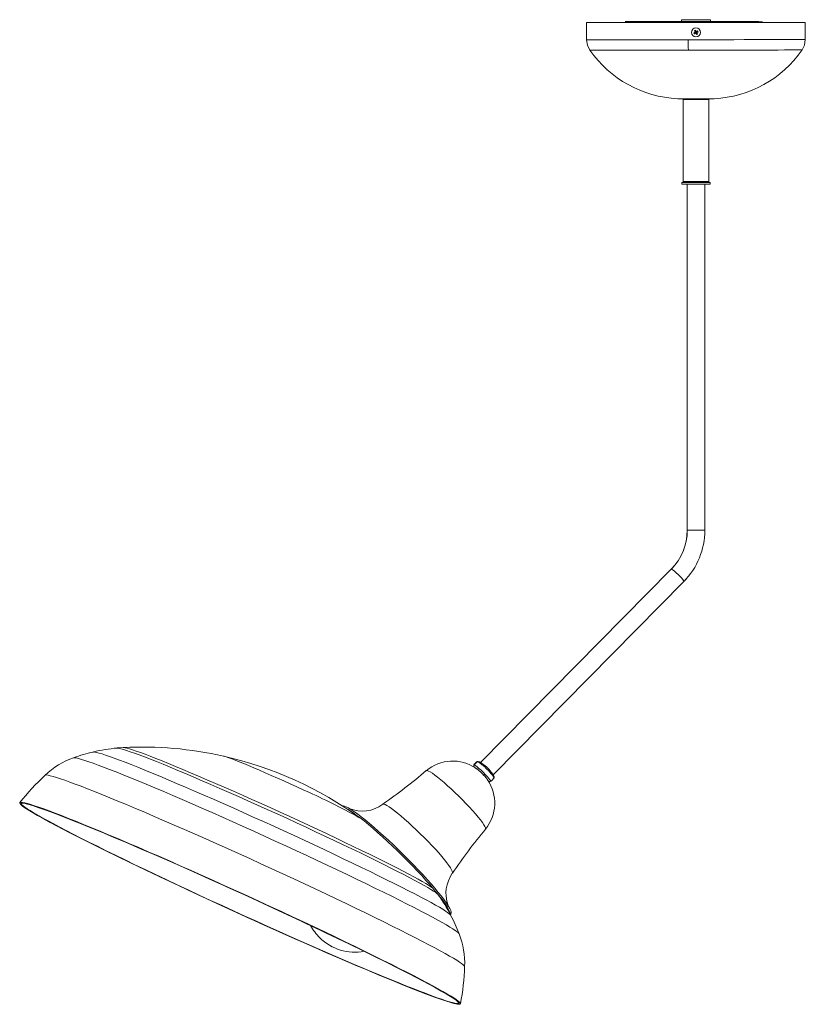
# Model space of a CAD drawing. Header units: millimetres. Extents: x -384 to 47, y -493 to 47.
import ezdxf

# ---------------------------------------------------------------- set-up
doc = ezdxf.new("R2010")
doc.units = ezdxf.units.MM

msp = doc.modelspace()

# ---------------------------------------------------------------- linework, layer by layer
at = {"color": 7, "linetype": 'Continuous', "lineweight": 15}
for p, q in [((-72.84, 45.88), (-72.84, 36.32)), ((-72.84, 45.88), (47.16, 45.88)), ((-51.7, 46.38), (21.71, 46.38)), ((-4.84, 47.34), (-20.84, 47.34)), ((-20.84, 45.88), (-20.84, 47.34)), ((-12.84, 45.88), (-12.84, 46.38)), ((-4.84, 47.34), (-4.84, 46.36)), ((47.16, 36.32), (47.16, 45.88)), ((-14.02, 40.01), (-13.06, 40.4)), ((-12.9, 40.12), (-13.72, 39.49)), ((-13.72, 39.49), (-12.96, 39.89)), ((-13.69, 41.22), (-13.16, 41.52)), ((-13.69, 41.22), (-13.28, 40.46)), ((-13.06, 40.4), (-13.69, 41.22)), ((-13.06, 40.4), (-13.28, 40.46)), ((-13.16, 41.52), (-12.77, 40.57)), ((-12.77, 40.57), (-13.06, 40.4)), ((-13.06, 40.4), (-12.9, 40.12)), ((-12.9, 40.12), (-12.96, 39.89)), ((-12.9, 40.12), (-12.61, 40.28)), ((-12.51, 39.16), (-12.9, 40.12)), ((-12.77, 40.57), (-11.95, 41.2)), ((-12.77, 40.57), (-12.71, 40.79)), ((-12.61, 40.28), (-12.77, 40.57)), ((-11.95, 41.2), (-12.71, 40.79)), ((-11.65, 40.67), (-12.61, 40.28)), ((-12.61, 40.28), (-11.98, 39.46)), ((-12.61, 40.28), (-12.39, 40.22)), ((-11.98, 39.46), (-12.51, 39.16)), ((-11.98, 39.46), (-12.39, 40.22)), ((-12.84, 36.36), (-17.11, 36.36)), ((-16.98, 30.66), (-12.86, 30.66)), ((-22.86, 3.94), (-2.86, 3.94)), ((-19.94, 3.44), (-19.94, -41.56)), ((-12.84, 3.44), (-12.84, 3.94)), ((-5.74, -41.56), (-5.74, 3.44)), ((-20.69, -42.06), (-20.69, -43.06)), ((-20.69, -42.06), (-4.99, -42.06)), ((-4.99, -43.06), (-20.69, -43.06)), ((-5.74, -41.56), (-19.94, -41.56)), ((-17.69, -41.86), (-17.69, -42.06)), ((-17.69, -43.06), (-17.69, -233.06)), ((-12.84, -41.56), (-12.84, -42.06)), ((-7.99, -42.06), (-7.99, -41.86)), ((-7.99, -233.06), (-7.99, -43.06)), ((-4.99, -43.06), (-4.99, -42.06)), ((-26.4, -254.4), (-131.19, -360.58)), ((-26.4, -254.4), (-26.34, -254.38)), ((-124.13, -367.24), (-19.5, -261.21)), ((-18.27, -259.85), (-19.57, -261.24)), ((-19.48, -261.14), (-19.5, -261.21)), ((-134.78, -361.95), (-134.76, -361.92)), ((-132.49, -359.94), (-132.73, -359.98)), ((-131.17, -360.6), (-131.11, -360.54)), ((-125.7, -371), (-125.58, -370.98)), ((-123.67, -369.04), (-123.69, -369.07)), ((-147.69, -443.99), (-147.33, -443.64))]:
    msp.add_line(p, q, dxfattribs=at)
at = {"color": 8, "linetype": 'Continuous', "lineweight": 15}
for p, q in [((-5.74, 3.44), (-19.94, 3.44)), ((-7.99, -233.06), (-17.69, -233.06)), ((-132.66, -360.01), (-132.81, -359.98))]:
    msp.add_line(p, q, dxfattribs=at)
at = {"color": 7, "linetype": 'Continuous', "lineweight": 15, "flags": 128}
for points in [[(23.68, 46.23), (23.08, 46.23), (21.89, 46.24)], [(-13.28, 40.46), (-13.83, 40.13), (-14.02, 40.01)], [(-13.72, 39.49), (-13.88, 39.74), (-14.02, 40.01)], [(-12.71, 40.79), (-13.05, 41.34), (-13.16, 41.52)], [(-12.96, 39.89), (-12.62, 39.34), (-12.51, 39.16)], [(-12.39, 40.22), (-11.84, 40.55), (-11.65, 40.67)], [(-11.95, 41.2), (-11.8, 40.94), (-11.65, 40.67)], [(-72.84, 36.33), (-72.38, 33.34), (-71.05, 30.62)], [(45.39, 30.7), (46.71, 33.41), (47.16, 36.4)], [(-19.47, 3.57), (-19.73, 3.53), (-19.94, 3.44)], [(-17.64, 3.76), (-18.25, 3.72), (-19.13, 3.63)], [(-5.74, 3.44), (-5.95, 3.53), (-6.12, 3.56)], [(-19.94, -41.56), (-19.71, -41.65), (-19.33, -41.7)], [(-6.49, -41.73), (-5.96, -41.65), (-5.74, -41.56)], [(-327.09, -352.37), (-330.26, -352.57), (-330.57, -352.61)], [(-134.77, -361.92), (-134.84, -362.64), (-134.59, -363.18)], [(-134.53, -361.9), (-133.57, -360.75), (-132.66, -360.01)], [(-132.81, -359.98), (-132.87, -360), (-132.87, -360)], [(-126.4, -364.47), (-127.88, -363.02), (-128.79, -362.21), (-129.78, -361.41), (-130.77, -360.69), (-131.68, -360.17), (-132.41, -359.93), (-132.49, -359.94)], [(-126.77, -365.03), (-126.56, -364.77), (-126.43, -364.55), (-126.4, -364.44), (-126.44, -364.38)], [(-123.68, -369.06), (-123.61, -368.34), (-124.14, -367.22), (-125.17, -365.84), (-126.4, -364.47)], [(-126.74, -370.82), (-126.04, -371.06), (-125.96, -371.04)], [(-125.58, -370.98), (-125.58, -370.99), (-125.63, -371)], [(-383.92, -382.52), (-384.02, -382.67), (-384.02, -382.78)], [(-383.79, -382.72), (-383.98, -382.92), (-383.49, -383.62), (-382.23, -384.67), (-380.22, -386.03), (-377.57, -387.68), (-374.29, -389.58), (-370.45, -391.73), (-367.31, -393.43), (-363.88, -395.26), (-360.33, -397.13), (-356.52, -399.1), (-350.26, -402.29), (-343.74, -405.57), (-337.06, -408.88), (-330.3, -412.2), (-323.53, -415.48), (-315.23, -419.48), (-307.14, -423.34), (-299.31, -427.04), (-291.8, -430.56)], [(-234.58, -445.32), (-242.16, -441.79), (-250.33, -438.01), (-259.08, -434), (-268.4, -429.75), (-278.26, -425.29), (-288.61, -420.67), (-299.33, -415.92), (-310.31, -411.11), (-317.74, -407.89), (-325.08, -404.74), (-332.28, -401.69), (-339.4, -398.71), (-346.21, -395.89), (-352.65, -393.28), (-358.71, -390.87), (-364.25, -388.73), (-369.19, -386.89), (-373.48, -385.37), (-377.03, -384.2), (-379.8, -383.4), (-381.77, -382.97), (-382.91, -382.93), (-383.09, -383.11)], [(-147.33, -443.64), (-147.17, -443.3), (-147.19, -442.66), (-147.47, -441.77), (-148, -440.65), (-148.79, -439.31), (-149.81, -437.74), (-151.07, -435.98), (-152.56, -434.03), (-154.25, -431.91), (-156.14, -429.64), (-158.21, -427.24), (-160.44, -424.72), (-162.81, -422.12), (-165.31, -419.45), (-167.91, -416.73), (-170.59, -413.99), (-173.33, -411.25), (-176.1, -408.53), (-178.87, -405.86), (-181.64, -403.27), (-184.37, -400.76), (-187.03, -398.37), (-189.61, -396.12), (-192.09, -394.02), (-194.44, -392.09), (-196.64, -390.35), (-198.68, -388.81), (-200.54, -387.48), (-202.19, -386.39), (-203.63, -385.53), (-204.85, -384.91), (-205.83, -384.55), (-206.57, -384.44), (-206.72, -384.45)], [(-147.73, -443.8), (-147.77, -443.24), (-148.05, -442.36), (-148.58, -441.24), (-149.36, -439.89), (-150.39, -438.33), (-151.65, -436.57), (-153.13, -434.62), (-154.83, -432.5), (-156.72, -430.23), (-158.79, -427.82), (-161.02, -425.31), (-163.39, -422.7), (-165.89, -420.03), (-168.49, -417.31), (-171.17, -414.57), (-173.9, -411.83), (-176.67, -409.12), (-179.45, -406.45), (-182.22, -403.85), (-184.94, -401.35), (-187.61, -398.96), (-190.19, -396.7), (-192.67, -394.6), (-195.02, -392.67), (-197.22, -390.93), (-199.26, -389.39), (-201.11, -388.07), (-202.77, -386.97), (-204.01, -386.23)], [(-148.56, -439.69), (-148.56, -439.69), (-148.62, -439.57), (-148.78, -439.22), (-149.01, -438.65), (-149.29, -437.83), (-149.58, -436.77), (-149.84, -435.44), (-150.01, -433.83), (-150.05, -431.96), (-149.87, -429.9), (-149.45, -427.74), (-148.76, -425.55), (-147.81, -423.41), (-146.59, -421.37), (-146.5, -421.25)], [(-291.8, -430.56), (-285.71, -433.4), (-279.25, -436.39), (-272.44, -439.53), (-265.28, -442.82), (-257.77, -446.23), (-249.83, -449.82), (-241.58, -453.52), (-233.09, -457.3), (-224.41, -461.14), (-215.6, -464.99), (-209.97, -467.43), (-204.48, -469.79), (-198.9, -472.18), (-193.5, -474.47), (-186.33, -477.47), (-179.48, -480.3), (-172.99, -482.93), (-166.9, -485.35), (-161.32, -487.51), (-156.35, -489.36), (-152.04, -490.89), (-148.47, -492.07), (-145.67, -492.87), (-143.69, -493.3), (-142.54, -493.34), (-142.24, -493.03)], [(-149.44, -439.78), (-149.28, -440.03), (-149.28, -440.04)], [(-234.58, -445.32), (-228.6, -448.13), (-222.43, -451.04), (-216.1, -454.05), (-209.62, -457.14), (-203.05, -460.31), (-196.32, -463.57), (-189.61, -466.87), (-182.97, -470.16), (-176.49, -473.42), (-170.27, -476.59), (-166.48, -478.55), (-162.95, -480.4), (-159.54, -482.22), (-156.43, -483.92), (-152.61, -486.05), (-149.35, -487.94), (-146.71, -489.58), (-144.72, -490.93), (-143.46, -491.97), (-142.97, -492.67), (-143.04, -492.73)], [(-142.12, -493.13), (-142.08, -493.03), (-142.08, -492.97)]]:
    msp.add_lwpolyline(points, dxfattribs=at)
at = {"color": 8, "linetype": 'Continuous', "lineweight": 15, "flags": 128}
for points in [[(-17.11, 36.36), (-23.97, 36.35), (-30.32, 36.35), (-36.13, 36.35), (-41.36, 36.34), (-47.45, 36.34), (-52.55, 36.34), (-56.75, 36.34), (-59.32, 36.33), (-61.68, 36.33), (-63.82, 36.33), (-65.73, 36.33), (-67.41, 36.33), (-68.87, 36.33), (-71.09, 36.33), (-72.4, 36.33), (-72.84, 36.33), (-72.83, 36.33)], [(47.16, 36.4), (47.16, 36.4), (46.69, 36.4), (45.26, 36.4), (42.83, 36.39), (40.35, 36.39), (37.31, 36.39), (33.71, 36.39), (29.57, 36.39), (27.87, 36.39), (25.98, 36.38), (23.91, 36.38), (21.64, 36.38), (19.16, 36.38), (16.47, 36.38), (13.55, 36.38), (7.93, 36.37), (1.63, 36.37), (-5.32, 36.37), (-12.84, 36.36)], [(-71.05, 30.62), (-71.05, 30.62), (-70.63, 30.62), (-69.35, 30.62), (-67.19, 30.62), (-64.14, 30.62), (-60.21, 30.63), (-55.42, 30.63), (-53.49, 30.63), (-51.35, 30.63), (-48.99, 30.63), (-46.4, 30.64), (-43.57, 30.64), (-40.49, 30.64), (-35.42, 30.64), (-29.79, 30.65), (-23.63, 30.65), (-16.98, 30.66)], [(-12.86, 30.66), (-6.93, 30.67), (-1.9, 30.67), (2.22, 30.67), (4.74, 30.67), (6.76, 30.68), (8.31, 30.68), (9.41, 30.68), (11.16, 30.68), (12.88, 30.68), (14.55, 30.68), (16.19, 30.68), (17.78, 30.68), (19.33, 30.68), (20.83, 30.69), (24.74, 30.69), (28.29, 30.69), (32.25, 30.69), (35.71, 30.7), (38.67, 30.7), (41.09, 30.7), (43.48, 30.7), (44.91, 30.7), (45.39, 30.7), (45.38, 30.7)], [(-26.34, -254.38), (-25.98, -254.52), (-25.38, -254.92), (-24.58, -255.56), (-23.65, -256.38), (-22.66, -257.32), (-21.7, -258.29), (-20.83, -259.23), (-20.14, -260.05), (-19.68, -260.69), (-19.48, -261.1), (-19.48, -261.14)], [(-222.35, -405.84), (-227.84, -403.29), (-233.39, -400.72), (-238.97, -398.14), (-244.58, -395.57), (-250.2, -393.02), (-255.8, -390.49), (-261.36, -387.99), (-266.88, -385.53), (-272.32, -383.11), (-277.68, -380.75), (-282.94, -378.45), (-288.07, -376.22), (-293.06, -374.07), (-297.9, -372), (-302.57, -370.02), (-307.06, -368.14), (-311.34, -366.36), (-315.41, -364.69), (-319.25, -363.14), (-322.86, -361.71), (-326.21, -360.4), (-329.3, -359.22), (-332.11, -358.17), (-334.65, -357.26), (-336.89, -356.48), (-338.83, -355.85), (-340.48, -355.36), (-341.81, -355.02), (-342.83, -354.82), (-343.53, -354.77), (-343.75, -354.8)], [(-154.34, -433.15), (-154.4, -433.07), (-154.89, -432.59), (-155.71, -431.96), (-156.84, -431.19), (-158.28, -430.29), (-160.03, -429.25), (-162.09, -428.07), (-164.43, -426.77), (-167.07, -425.35), (-169.98, -423.8), (-173.15, -422.15), (-176.58, -420.39), (-180.24, -418.53), (-184.14, -416.58), (-188.25, -414.54), (-192.55, -412.43), (-197.04, -410.24), (-201.7, -407.99), (-206.51, -405.69), (-211.44, -403.34), (-216.49, -400.95), (-221.64, -398.54), (-226.86, -396.1), (-232.15, -393.66), (-237.46, -391.21), (-242.8, -388.77), (-248.14, -386.35), (-253.46, -383.95), (-258.73, -381.58), (-263.95, -379.26), (-269.09, -376.99), (-274.14, -374.77), (-279.07, -372.62), (-283.86, -370.55), (-288.51, -368.56), (-292.99, -366.66), (-297.28, -364.86), (-301.38, -363.15), (-305.26, -361.56), (-308.91, -360.09), (-312.32, -358.73), (-315.48, -357.5), (-318.37, -356.4), (-320.98, -355.43), (-323.31, -354.61), (-325.34, -353.92), (-327.07, -353.37), (-328.5, -352.97)], [(-157.31, -429.54), (-157.34, -429.51), (-158.31, -428.82), (-159.6, -427.99), (-161.19, -427.02), (-163.08, -425.93), (-165.26, -424.7), (-167.73, -423.35), (-170.48, -421.89), (-173.49, -420.31), (-176.75, -418.62), (-180.26, -416.84), (-184, -414.96), (-187.95, -412.99), (-192.1, -410.94), (-196.44, -408.83), (-200.95, -406.64), (-205.61, -404.4), (-210.41, -402.12), (-215.32, -399.79), (-220.33, -397.44), (-225.43, -395.06), (-230.58, -392.67), (-235.78, -390.28), (-241, -387.89), (-246.22, -385.51), (-251.42, -383.16), (-256.6, -380.84), (-261.71, -378.56), (-266.75, -376.32), (-271.71, -374.15), (-276.55, -372.04), (-281.26, -370), (-285.82, -368.04), (-290.22, -366.17), (-294.45, -364.4), (-298.47, -362.72), (-302.29, -361.15), (-305.88, -359.7), (-309.23, -358.37), (-312.34, -357.15), (-315.18, -356.07), (-317.75, -355.12), (-320.03, -354.3), (-322.03, -353.63), (-323.73, -353.09), (-325.12, -352.7)], [(-142.8, -454.7), (-142.85, -454.61), (-143.22, -454.16), (-143.91, -453.56), (-144.92, -452.83), (-146.24, -451.95), (-147.88, -450.93), (-149.82, -449.78), (-152.06, -448.5), (-154.6, -447.09), (-157.42, -445.55), (-160.52, -443.9), (-163.89, -442.14), (-167.51, -440.26), (-171.38, -438.29), (-175.49, -436.21), (-179.82, -434.05), (-184.36, -431.8), (-189.09, -429.48), (-194.01, -427.09), (-199.09, -424.63), (-204.32, -422.12), (-209.69, -419.57), (-215.18, -416.97), (-220.76, -414.34), (-226.44, -411.69), (-232.18, -409.02), (-237.97, -406.34), (-243.79, -403.67), (-249.63, -401), (-255.47, -398.35), (-261.28, -395.73), (-267.06, -393.13), (-272.78, -390.58), (-278.43, -388.08), (-283.99, -385.63), (-289.44, -383.25), (-294.77, -380.94), (-299.96, -378.7), (-304.99, -376.55), (-309.85, -374.49), (-314.53, -372.53), (-319.01, -370.67), (-323.27, -368.92), (-327.31, -367.28), (-331.11, -365.77), (-334.65, -364.37), (-337.94, -363.11), (-340.96, -361.97), (-343.69, -360.98), (-346.14, -360.12), (-348.29, -359.4), (-350.14, -358.82), (-351.69, -358.39)], [(-225.01, -377.12), (-228.48, -375.51), (-232, -373.89), (-235.53, -372.27), (-239.06, -370.68), (-242.54, -369.12), (-245.96, -367.61), (-249.27, -366.15), (-252.47, -364.77), (-255.51, -363.47), (-258.37, -362.27), (-261.04, -361.16), (-263.48, -360.17), (-265.69, -359.3), (-267.63, -358.56), (-269.29, -357.95), (-270.66, -357.49), (-271.74, -357.16), (-272.23, -357.03)], [(-134.76, -361.92), (-134.74, -361.9), (-134.53, -361.9)], [(-227.65, -427.24), (-233.59, -424.47), (-239.59, -421.69), (-245.64, -418.9), (-251.71, -416.12), (-257.79, -413.35), (-263.86, -410.6), (-269.91, -407.87), (-275.91, -405.18), (-281.86, -402.53), (-287.73, -399.93), (-293.51, -397.39), (-299.19, -394.91), (-304.74, -392.5), (-310.15, -390.16), (-315.41, -387.91), (-320.5, -385.76), (-325.4, -383.69), (-330.11, -381.73), (-334.62, -379.88), (-338.9, -378.13), (-342.94, -376.51), (-346.74, -375.01), (-350.29, -373.63), (-353.57, -372.38), (-356.57, -371.27), (-359.29, -370.29), (-361.72, -369.45), (-363.86, -368.76), (-365.68, -368.2), (-367.21, -367.79), (-368.41, -367.53), (-369.31, -367.42), (-369.88, -367.45), (-370.08, -367.54)], [(-160.87, -365.07), (-160.78, -365.02), (-160.33, -365.01), (-159.63, -365.25), (-158.69, -365.75), (-157.54, -366.48), (-156.18, -367.45), (-154.63, -368.64), (-152.93, -370.02), (-151.1, -371.57), (-149.17, -373.28), (-147.16, -375.1), (-145.12, -377.03), (-143.07, -379.02), (-141.04, -381.04)], [(-128.65, -366.93), (-127.82, -367.8), (-127.09, -368.63), (-126.48, -369.37), (-126, -369.99), (-125.69, -370.48), (-125.55, -370.82), (-125.58, -370.98)], [(-126.77, -365.03), (-125.95, -365.91), (-125.22, -366.73), (-124.6, -367.47), (-124.13, -368.1), (-123.82, -368.59), (-123.67, -368.92), (-123.67, -369.04)], [(-234.33, -445.26), (-240.42, -442.42), (-246.57, -439.57), (-252.76, -436.72), (-258.98, -433.86), (-265.21, -431.02), (-271.43, -428.2), (-277.63, -425.4), (-283.8, -422.64), (-289.9, -419.91), (-295.94, -417.23), (-301.89, -414.61), (-307.74, -412.05), (-313.46, -409.56), (-319.06, -407.14), (-324.5, -404.81), (-329.79, -402.56), (-334.89, -400.4), (-339.81, -398.35), (-344.52, -396.4), (-349.02, -394.56), (-353.28, -392.83), (-357.31, -391.22), (-361.09, -389.74), (-364.61, -388.39), (-367.86, -387.16), (-370.83, -386.07), (-373.51, -385.12), (-375.91, -384.31), (-378, -383.64), (-379.79, -383.11), (-381.27, -382.73), (-382.43, -382.49), (-383.28, -382.41), (-383.81, -382.46), (-383.92, -382.52)], [(-234.41, -445.37), (-240.5, -442.53), (-246.95, -439.54), (-253.76, -436.4), (-260.93, -433.11), (-268.43, -429.7), (-276.38, -426.11), (-284.62, -422.41), (-293.11, -418.63), (-301.8, -414.79), (-310.6, -410.94), (-316.23, -408.5), (-321.73, -406.14), (-327.31, -403.75), (-332.71, -401.46), (-339.87, -398.46), (-346.73, -395.63), (-353.21, -393), (-359.31, -390.58), (-364.88, -388.42), (-369.86, -386.57), (-374.17, -385.04), (-377.74, -383.86), (-380.53, -383.06), (-382.51, -382.63), (-383.66, -382.59), (-383.79, -382.72)], [(-383.09, -383.11), (-383.23, -383.26), (-382.75, -383.96), (-381.49, -385), (-379.5, -386.35), (-376.85, -387.99), (-373.6, -389.88), (-369.78, -392.01), (-365.56, -394.3), (-360.93, -396.75), (-355.94, -399.34), (-349.72, -402.51), (-343.24, -405.77), (-336.6, -409.06), (-329.88, -412.36), (-323.16, -415.62), (-316.59, -418.79), (-310.11, -421.88), (-303.77, -424.89), (-297.6, -427.8), (-291.62, -430.61)], [(-291.57, -430.54), (-297.63, -427.7), (-303.6, -424.88), (-309.46, -422.1), (-315.19, -419.37), (-320.78, -416.68), (-326.21, -414.05), (-331.47, -411.49), (-336.54, -409), (-341.41, -406.59), (-346.06, -404.27), (-350.49, -402.03), (-354.67, -399.9), (-358.61, -397.87), (-362.28, -395.95), (-365.68, -394.14), (-368.8, -392.45), (-371.63, -390.89), (-374.17, -389.46), (-376.4, -388.16), (-378.31, -387), (-379.91, -385.97), (-381.2, -385.09), (-382.15, -384.36), (-382.79, -383.77), (-383.09, -383.32), (-383.07, -383.04)], [(-146.52, -421.26), (-146.44, -420.92), (-146.58, -420.3), (-146.96, -419.45), (-147.6, -418.37), (-148.46, -417.09), (-149.56, -415.61), (-150.86, -413.96), (-152.35, -412.17), (-154.02, -410.24), (-155.84, -408.22), (-157.79, -406.12), (-159.85, -403.97), (-161.98, -401.8), (-164.15, -399.64), (-166.35, -397.51), (-168.54, -395.45), (-170.69, -393.49), (-172.78, -391.63), (-174.77, -389.92), (-176.64, -388.37), (-178.38, -387.01), (-179.94, -385.85), (-181.32, -384.9), (-182.5, -384.18), (-183.46, -383.7), (-184.18, -383.46), (-184.67, -383.47), (-184.76, -383.52)], [(-141.04, -381.04), (-139.07, -383.06), (-137.19, -385.05), (-135.43, -386.98), (-133.81, -388.82), (-132.36, -390.54), (-131.1, -392.11), (-130.06, -393.5), (-129.25, -394.7), (-128.69, -395.69), (-128.37, -396.44), (-128.31, -396.95), (-128.39, -397.13)], [(-147.43, -444.45), (-147.65, -444.15), (-148.23, -443.62), (-149.13, -442.94), (-150.34, -442.13), (-151.86, -441.17), (-153.68, -440.08), (-155.81, -438.86), (-158.23, -437.51), (-160.94, -436.04), (-163.92, -434.45), (-167.17, -432.75), (-170.67, -430.94), (-174.42, -429.03), (-178.41, -427.02), (-182.61, -424.93), (-187.02, -422.75), (-191.61, -420.5), (-196.39, -418.18), (-201.33, -415.8), (-206.41, -413.37), (-211.62, -410.9), (-216.94, -408.38), (-222.35, -405.84)], [(-143.04, -492.73), (-143.29, -493), (-144.44, -492.96), (-146.4, -492.53), (-149.18, -491.73), (-152.73, -490.56), (-157.01, -489.04), (-161.96, -487.2), (-167.49, -485.06), (-173.55, -482.65), (-180, -480.04), (-186.81, -477.22), (-193.93, -474.24), (-199.3, -471.97), (-204.85, -469.6), (-210.3, -467.25), (-215.9, -464.82), (-224.65, -460.99), (-233.28, -457.18), (-241.72, -453.43), (-249.91, -449.75), (-257.81, -446.18), (-267.13, -441.93), (-275.88, -437.92), (-284.04, -434.14), (-291.62, -430.61)], [(-143.03, -492.66), (-143.08, -492.76), (-143.43, -492.9), (-144.12, -492.89), (-145.13, -492.73), (-146.46, -492.42), (-148.11, -491.97), (-150.07, -491.36), (-152.35, -490.6), (-154.93, -489.7), (-157.81, -488.66), (-160.97, -487.48), (-164.42, -486.17), (-168.13, -484.72), (-172.11, -483.14), (-176.33, -481.44), (-180.79, -479.62), (-185.48, -477.69), (-190.38, -475.65), (-195.48, -473.5), (-200.76, -471.26), (-206.22, -468.92), (-211.83, -466.5), (-217.58, -464), (-223.46, -461.43), (-229.44, -458.79), (-235.52, -456.1), (-241.68, -453.36), (-247.89, -450.57), (-254.14, -447.75), (-260.42, -444.91), (-266.7, -442.04), (-272.98, -439.17), (-279.22, -436.28), (-285.43, -433.41), (-291.57, -430.54)], [(-139.83, -472.69), (-139.83, -472.61), (-140.06, -472.22), (-140.61, -471.67), (-141.48, -470.99), (-142.66, -470.16), (-144.16, -469.19), (-145.96, -468.09), (-148.07, -466.85), (-150.48, -465.49), (-153.18, -463.99), (-156.16, -462.38), (-159.42, -460.64), (-162.94, -458.8), (-166.72, -456.84), (-170.75, -454.79), (-175.01, -452.64), (-179.5, -450.39), (-184.19, -448.07), (-189.08, -445.66), (-194.16, -443.19), (-199.4, -440.65), (-204.8, -438.05), (-210.35, -435.41), (-216.01, -432.72), (-221.78, -429.99), (-227.65, -427.24)], [(-142.24, -493.03), (-142.22, -493.01), (-142.71, -492.31), (-143.98, -491.26), (-145.98, -489.9), (-148.64, -488.25), (-151.92, -486.35), (-155.76, -484.2), (-158.89, -482.5), (-162.33, -480.67), (-165.88, -478.8), (-169.69, -476.83), (-175.95, -473.64), (-182.47, -470.36), (-189.15, -467.05), (-195.91, -463.73), (-202.67, -460.45), (-210.98, -456.45), (-219.07, -452.59), (-226.9, -448.89), (-234.41, -445.37)], [(-142.08, -492.97), (-142.19, -492.68), (-142.62, -492.19), (-143.38, -491.54), (-144.44, -490.76), (-145.83, -489.84), (-147.52, -488.77), (-149.52, -487.58), (-151.82, -486.25), (-154.42, -484.79), (-157.3, -483.21), (-160.47, -481.51), (-163.9, -479.69), (-167.6, -477.76), (-171.55, -475.73), (-175.75, -473.59), (-180.18, -471.37), (-184.82, -469.05), (-189.68, -466.65), (-194.73, -464.17), (-199.96, -461.62), (-205.35, -459.01), (-210.9, -456.34), (-216.59, -453.63), (-222.4, -450.87), (-228.32, -448.08), (-234.33, -445.26)]]:
    msp.add_lwpolyline(points, dxfattribs=at)
at = {"color": 7, "linetype": 'Continuous', "lineweight": 15}
msp.add_circle((-12.84, 40.34), 2.46, dxfattribs=at)
for centre, radius, start, end in [((101.49, 36.24), 118.6, 179.9408, 182.6958), ((-19.89, 66.18), 62.3, 214.7997, 267.2629), ((-5.84, 66.18), 62.3, 272.7371, 325.2944), ((-9.04, -15.37), 19.15, 82.2905, 86.998), ((-13.21, 10.93), 52.98, 263.3592, 270.3994), ((-12.37, 9.82), 51.88, 269.4858, 276.506), ((-48.15, -233.08), 30.49, 315.4447, 0.0471), ((-47.97, -233.09), 30.35, 315.4687, 0.0641), ((-47.99, -233.11), 39.98, 315.4868, 0.0773), ((-327.02, -430.49), 77.49, 102.3797, 110.7002), ((-323.94, -432.67), 80.32, 94.7313, 104.1912), ((-316.44, -551.52), 199.43, 77.1671, 93.06), ((-340.74, -398), 42.28, 108.8702, 133.8956), ((-317.22, -556.5), 204.45, 53.9789, 77.265), ((-146.34, -382.15), 22.39, 55.6576, 130.3627), ((-128.93, -365.78), 6.99, 124.2548, 146.5022), ((-148.98, -384.78), 27.06, 41.2899, 57.7224), ((-147.11, -382.89), 27.06, 41.2899, 57.7224), ((-286.76, -458.58), 123.37, 132.4504, 141.9608), ((-357.06, -135.6), 301.87, 304.8017, 310.5329), ((-143.44, -377.57), 17, 47.687, 55.0157), ((-129.85, -365.89), 1.59, 284.8843, 319.2443), ((-145.72, -382.82), 22.45, 320.4858, 34.5911), ((-129.52, -365.2), 6.99, 304.2548, 326.5022), ((-383.74, -382.77), 0.311, 141.0795, 152.37), ((-195.96, -368.84), 18.43, 247.0918, 307.3787), ((-207.91, -394.34), 8.97, 57.9063, 60.5641), ((104.75, -591.33), 303.38, 140.2036, 145.9022), ((-291.67, -430.52), 0.104, 297.137, 343.6772), ((-221.26, -481.86), 82.74, 26.9342, 36.1509), ((-234.51, -445.22), 0.181, 304.9631, 347.0678), ((-218.03, -482.46), 80.16, 20.2746, 28.3687), ((-200.39, -437.55), 27.04, 207.5525, 225.4529), ((-200.12, -437.42), 27.31, 225.2491, 281.1098), ((-182.65, -470.55), 42.86, 357.1666, 21.7314), ((-267.84, -468.72), 128.06, 349.0746, 358.231), ((-142.47, -492.95), 0.399, 333.2956, 347.7533)]:
    msp.add_arc(centre, radius, start, end, dxfattribs=at)
at = {"color": 8, "linetype": 'Continuous', "lineweight": 15}
for centre, radius, start, end in [((-330.72, -359.71), 7.1, 71.763, 89.766), ((-327.36, -359.6), 7.25, 72.0795, 88.645), ((-353.89, -363.98), 6.01, 68.5027, 96.1364), ((-144.88, -380.58), 20.28, 40.4388, 59.1393), ((-136.28, -375.58), 10.64, 27.5998, 50.0243), ((-359.49, -679.3), 330.76, 60.4744, 66.0099)]:
    msp.add_arc(centre, radius, start, end, dxfattribs=at)

doc.saveas('drawing.dxf')
